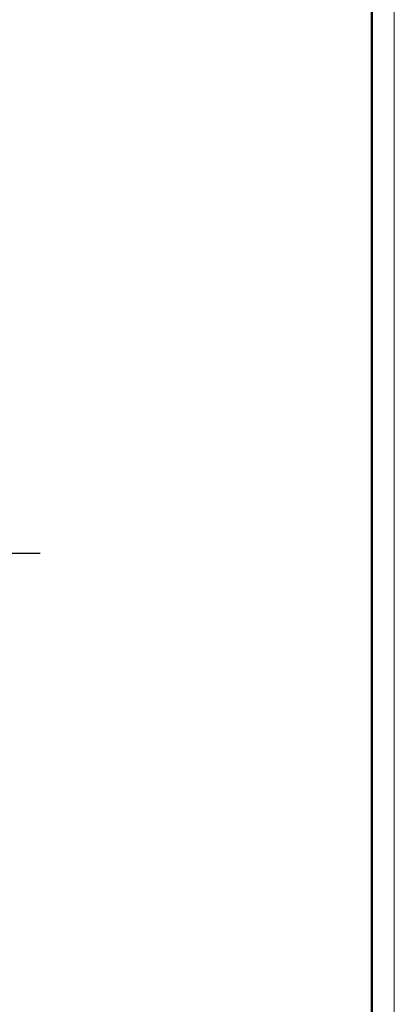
# Model space of a CAD drawing. Header units: millimetres. Extents: x 0 to 43617, y 0 to 59400.
# Tile 22 of 31: x 33616 to 42000, y 14442 to 36481. Entities that reach past the tile are written whole.
import ezdxf

# ---------------------------------------------------------------- set-up
doc = ezdxf.new("R2010")
doc.units = ezdxf.units.MM
doc.linetypes.add('______5', pattern=[1100, 800, -100, 100, -100])
doc.layers.add('Standard', color=7, linetype='Continuous', lineweight=25)
doc.layers.add('Оси', color=40, linetype='______5', lineweight=18)

msp = doc.modelspace()

# ---------------------------------------------------------------- linework, layer by layer
at = {"layer": 'Standard', "color": 7, "linetype": 'Continuous', "lineweight": 13, "transparency": 33554687}
msp.add_lwpolyline([(0, 0), (42000, 0), (42000, 59400), (0, 59400), (0, 0)], close=True, dxfattribs=at)
msp.add_lwpolyline([(42000, 59400), (0, 59400), (0, 0), (42000, 0), (42000, 59400)], dxfattribs=at)
at = {"layer": 'Standard', "color": 7, "linetype": 'Continuous', "lineweight": 50, "transparency": 33554687}
msp.add_lwpolyline([(2000, 58900), (41500, 58900), (41500, 500), (2000, 500), (2000, 58900)], close=True, dxfattribs=at)
at = {"layer": 'Оси', "color": 8, "linetype": '______5', "lineweight": -3, "transparency": 33554687}
msp.add_line((34074, 24530), (4600, 24530), dxfattribs=at)
msp.add_line((34074, 24530), (4600, 24530), dxfattribs=at)

doc.saveas('drawing.dxf')
